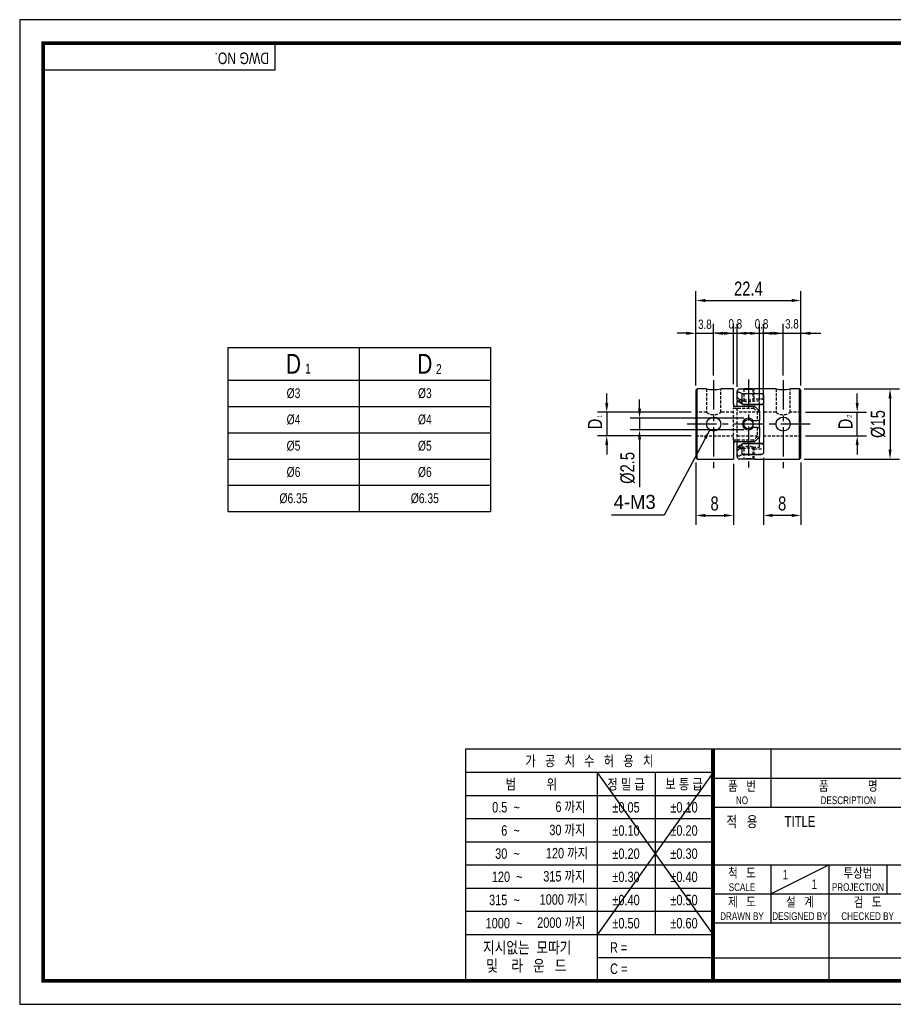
# Model space of a CAD drawing. Header units: millimetres. Extents: x 0 to 297, y 0 to 210.
# Tile 1 of 2: x 0 to 186, y 0 to 210. Entities that reach past the tile are written whole.
import ezdxf
from ezdxf.enums import TextEntityAlignment as Align

# ---------------------------------------------------------------- set-up
doc = ezdxf.new("R2010")
doc.units = ezdxf.units.MM
doc.header["$LTSCALE"] = 5
for name, pattern in [('CENTER', [2, 1.25, -0.25, 0.25, -0.25]), ('CENTER2', [1.125, 0.75, -0.125, 0.125, -0.125]), ('DASHED', [0.75, 0.5, -0.25]), ('HIDDEN', [0.375, 0.25, -0.125]), ('HIDDEN2', [0.1875, 0.125, -0.0625]), ('PHANTOM2', [1.25, 0.625, -0.125, 0.125, -0.125, 0.125, -0.125])]:
    doc.linetypes.add(name, pattern=pattern)
doc.layers.get('0').update_dxf_attribs({"linetype": 'CONTINUOUS'})
doc.layers.get('Defpoints').update_dxf_attribs({"linetype": 'CONTINUOUS'})
for name, color, linetype in [('BM', 2, 'CONTINUOUS'), ('C', 1, 'CENTER2'), ('CT', 1, 'CENTER'), ('D', 7, 'CONTINUOUS'), ('DIM', 7, 'CONTINUOUS'), ('H', 3, 'HIDDEN'), ('HD', 4, 'DASHED'), ('P', 4, 'PHANTOM2')]:
    doc.layers.add(name, color=color, linetype=linetype)
doc.styles.get("Standard").update_dxf_attribs({"font": 'Gulim.ttf', "width": 0.8, "height": 3})
doc.dimstyles.new('LIM', dxfattribs={"dimtxt": 2, "dimasz": 2, "dimexe": 2, "dimexo": 1, "dimgap": 1, "dimtad": 1, "dimdec": 3, "dimzin": 9, "dimdsep": 46, "dimtxsty": 'Standard', "dimcen": 3, "dimclrd": 1, "dimclre": 1, "dimadec": 0, "dimazin": 0, "dimtfac": 1, "dimtdec": 3, "dimtmove": 0, "dimatfit": 3, "dimfxl": 0, "dimtolj": 1, "dimtzin": 0, "dimarcsym": 0})

# ---------------------------------------------------------------- blocks, each defined once
blk = doc.blocks.new('*D207')
at = {"layer": 'Defpoints', "color": 0}
for p in [(144.15, 126.26), (125.15, 121.26), (144.15, 121.26)]:
    blk.add_point(p, dxfattribs=at)
at = {"layer": 'DIM', "color": 1, "lineweight": -2}
for p, q in [((125.15, 128.26), (125.15, 130.26)), ((143.15, 126.26), (123.15, 126.26)), ((125.15, 126.26), (125.15, 121.26)), ((143.15, 121.26), (123.15, 121.26)), ((125.15, 119.26), (125.15, 117.26))]:
    blk.add_line(p, q, dxfattribs=at)
at = {"layer": 'DIM', "color": 1}
for points in [[(124.82, 128.26), (125.48, 128.26), (125.15, 126.26)], [(124.82, 119.26), (125.48, 119.26), (125.15, 121.26)]]:
    blk.add_solid(points, dxfattribs=at)
at = {"layer": 'DIM', "color": 0, "insert": (122.65, 123.76), "char_height": 3, "attachment_point": 5, "rotation": 90}
blk.add_mtext('\\A1;D', dxfattribs=at)
blk = doc.blocks.new('*D208')
at = {"layer": 'Defpoints', "color": 0}
for p in [(155.35, 125.01), (132.15, 122.51), (155.35, 122.51)]:
    blk.add_point(p, dxfattribs=at)
at = {"layer": 'DIM', "color": 1, "lineweight": -2}
for p, q in [((132.15, 127.01), (132.15, 129.01)), ((154.35, 125.01), (130.15, 125.01)), ((132.15, 125.01), (132.15, 122.51)), ((154.35, 122.51), (130.15, 122.51)), ((132.15, 120.51), (132.15, 110.29))]:
    blk.add_line(p, q, dxfattribs=at)
at = {"layer": 'DIM', "color": 1}
for points in [[(131.82, 127.01), (132.48, 127.01), (132.15, 125.01)], [(131.82, 120.51), (132.48, 120.51), (132.15, 122.51)]]:
    blk.add_solid(points, dxfattribs=at)
at = {"layer": 'DIM', "color": 0, "insert": (129.61, 114.4), "char_height": 3, "attachment_point": 5, "rotation": 90}
blk.add_mtext('\\A1;%%c2.5', dxfattribs=at)
blk = doc.blocks.new('*D209')
at = {"layer": 'Defpoints', "color": 0}
for p in [(158.55, 117.58), (166.55, 116.56), (158.55, 104.26)]:
    blk.add_point(p, dxfattribs=at)
at = {"layer": 'DIM', "color": 1, "lineweight": -2}
for p, q in [((158.55, 116.58), (158.55, 102.26)), ((166.55, 115.56), (166.55, 102.26)), ((164.55, 104.26), (160.55, 104.26))]:
    blk.add_line(p, q, dxfattribs=at)
at = {"layer": 'DIM', "color": 1}
for points in [[(160.55, 104.6), (160.55, 103.93), (158.55, 104.26)], [(164.55, 104.6), (164.55, 103.93), (166.55, 104.26)]]:
    blk.add_solid(points, dxfattribs=at)
at = {"layer": 'DIM', "color": 0, "insert": (162.55, 106.8), "char_height": 3, "attachment_point": 5}
blk.add_mtext('\\A1;8', dxfattribs=at)
blk = doc.blocks.new('*D210')
at = {"layer": 'Defpoints', "color": 0}
for p in [(144.15, 116.56), (152.15, 116.26), (152.15, 104.26)]:
    blk.add_point(p, dxfattribs=at)
at = {"layer": 'DIM', "color": 1, "lineweight": -2}
for p, q in [((144.15, 115.56), (144.15, 102.26)), ((152.15, 115.26), (152.15, 102.26)), ((146.15, 104.26), (150.15, 104.26))]:
    blk.add_line(p, q, dxfattribs=at)
at = {"layer": 'DIM', "color": 1}
for points in [[(146.15, 104.6), (146.15, 103.93), (144.15, 104.26)], [(150.15, 104.6), (150.15, 103.93), (152.15, 104.26)]]:
    blk.add_solid(points, dxfattribs=at)
at = {"layer": 'DIM', "color": 0, "insert": (148.15, 106.8), "char_height": 3, "attachment_point": 5}
blk.add_mtext('\\A1;8', dxfattribs=at)
blk = doc.blocks.new('*D211')
at = {"layer": 'Defpoints', "color": 0}
for p in [(166.55, 150.11), (144.15, 130.96), (166.55, 130.96)]:
    blk.add_point(p, dxfattribs=at)
at = {"layer": 'DIM', "color": 1, "lineweight": -2}
for p, q in [((144.15, 131.96), (144.15, 152.11)), ((166.55, 131.96), (166.55, 152.11)), ((146.15, 150.11), (164.55, 150.11))]:
    blk.add_line(p, q, dxfattribs=at)
at = {"layer": 'DIM', "color": 1}
for points in [[(146.15, 150.44), (146.15, 149.78), (144.15, 150.11)], [(164.55, 150.44), (164.55, 149.78), (166.55, 150.11)]]:
    blk.add_solid(points, dxfattribs=at)
at = {"layer": 'DIM', "color": 0, "insert": (155.35, 152.65), "char_height": 3, "attachment_point": 5}
blk.add_mtext('\\A1;22.4', dxfattribs=at)
blk = doc.blocks.new('*D212')
at = {"layer": 'Defpoints', "color": 0}
for p in [(166.25, 131.26), (166.25, 116.26), (185.55, 116.26)]:
    blk.add_point(p, dxfattribs=at)
at = {"layer": 'DIM', "color": 1, "lineweight": -2}
for p, q in [((167.25, 131.26), (187.55, 131.26)), ((185.55, 129.26), (185.55, 118.26)), ((167.25, 116.26), (187.55, 116.26))]:
    blk.add_line(p, q, dxfattribs=at)
at = {"layer": 'DIM', "color": 1}
for points in [[(185.22, 129.26), (185.88, 129.26), (185.55, 131.26)], [(185.22, 118.26), (185.88, 118.26), (185.55, 116.26)]]:
    blk.add_solid(points, dxfattribs=at)
at = {"layer": 'DIM', "color": 0, "insert": (183.01, 123.76), "char_height": 3, "attachment_point": 5, "rotation": 90}
blk.add_mtext('\\A1;%%c15', dxfattribs=at)
blk = doc.blocks.new('*D213')
at = {"layer": 'Defpoints', "color": 0}
for p in [(166.55, 126.26), (178.55, 126.26), (166.55, 121.26)]:
    blk.add_point(p, dxfattribs=at)
at = {"layer": 'DIM', "color": 1, "lineweight": -2}
for p, q in [((178.55, 128.26), (178.55, 130.26)), ((167.55, 126.26), (180.55, 126.26)), ((178.55, 121.26), (178.55, 126.26)), ((167.55, 121.26), (180.55, 121.26)), ((178.55, 119.26), (178.55, 117.26))]:
    blk.add_line(p, q, dxfattribs=at)
at = {"layer": 'DIM', "color": 1}
for points in [[(178.22, 128.26), (178.88, 128.26), (178.55, 126.26)], [(178.22, 119.26), (178.88, 119.26), (178.55, 121.26)]]:
    blk.add_solid(points, dxfattribs=at)
at = {"layer": 'DIM', "color": 0, "insert": (176.05, 123.76), "char_height": 3, "attachment_point": 5, "rotation": 90}
blk.add_mtext('\\A1;D', dxfattribs=at)

msp = doc.modelspace()

# ---------------------------------------------------------------- linework, layer by layer
for p, q in [((54.437, 199.2323), (54.437, 205)), ((54.437, 199.2323), (5, 199.2323)), ((44.3732, 140.1019), (44.3732, 105.1019)), ((44.3732, 140.1019), (100.3732, 140.1019)), ((100.3732, 140.1019), (100.3732, 105.1019)), ((44.3732, 105.1019), (100.3732, 105.1019)), ((95.0758, 54.437), (95.0758, 5)), ((147.8086, 54.437), (95.0758, 54.437)), ((292, 54.437), (147.8086, 54.437)), ((147.8086, 54.437), (147.8086, 5)), ((160.1679, 54.437), (160.1679, 42.0778)), ((147.8086, 49.4295), (95.0758, 49.4295)), ((147.8086, 49.4295), (123.0901, 14.8235)), ((123.0901, 49.4295), (147.8086, 14.8235)), ((123.0901, 49.4295), (123.0901, 5)), ((135.4493, 49.4295), (135.4493, 14.8235)), ((147.8086, 48.2574), (292, 48.2574)), ((147.8086, 44.4858), (95.0758, 44.4858)), ((147.8086, 42.0778), (292, 42.0778)), ((147.8086, 39.5421), (95.0758, 39.5421)), ((147.8086, 34.5984), (95.0758, 34.5984)), ((147.8086, 29.6547), (95.0758, 29.6547)), ((147.8086, 29.7185), (292, 29.7185)), ((160.1679, 23.5389), (172.5271, 29.7185)), ((160.1679, 29.7185), (160.1679, 17.3593)), ((172.5271, 29.7185), (172.5271, 5)), ((184.8864, 29.7185), (184.8864, 23.5389)), ((147.8086, 24.711), (95.0758, 24.711)), ((147.8086, 23.5389), (221.9642, 23.5389)), ((147.8086, 19.7673), (95.0758, 19.7673)), ((147.8086, 17.3593), (292, 17.3593)), ((147.8086, 14.8235), (95.0758, 14.8235)), ((147.8086, 9.8798), (123.0901, 9.8798)), ((147.8086, 9.8798), (221.9642, 9.8798))]:
    msp.add_line(p, q)
at = {"color": 4}
for p, q in [((72.3732, 140.1019), (72.3732, 105.1019)), ((44.3732, 133.1019), (100.3732, 133.1019))]:
    msp.add_line(p, q, dxfattribs=at)
at = {"color": 1}
for p, q in [((44.3732, 127.5019), (100.3732, 127.5019)), ((44.3732, 121.9019), (100.3732, 121.9019)), ((44.3732, 116.3019), (100.3732, 116.3019)), ((44.3732, 110.7019), (100.3732, 110.7019))]:
    msp.add_line(p, q, dxfattribs=at)
msp.add_lwpolyline([(297, 210), (0, 210), (0, 0), (297, 0)], close=True)
msp.add_lwpolyline([(292, 205, 0.8, 0.8, 0), (5, 205, 0.8, 0.8, 0), (5, 5, 0.8, 0.8, 0), (292, 5, 0.8, 0.8, 0)], format="xyseb", close=True)
at = {"const_width": 0.824}
msp.add_lwpolyline([(147.8086, 5), (147.8086, 54.437)], dxfattribs=at)
at = {"layer": 'BM', "linetype": 'Continuous'}
for p, q in [((144.4484, 131.2617), (144.1484, 130.9617)), ((144.1484, 130.9617), (144.1484, 116.5617)), ((144.4484, 116.2617), (144.4484, 131.2617)), ((146.4534, 131.2617), (144.4484, 131.2617)), ((152.1484, 131.2617), (149.4461, 131.2617)), ((152.1484, 128.0117), (152.1484, 131.2617)), ((152.9484, 130.1989), (152.9484, 130.7215)), ((154.3484, 131.2242), (153.4484, 131.2242)), ((153.9484, 130.2569), (158.0484, 130.2569)), ((153.9484, 130.2569), (153.9484, 128.1314)), ((156.3484, 131.2617), (154.3484, 131.2617)), ((154.3484, 131.2617), (154.3484, 131.2242)), ((156.3484, 131.2244), (156.3484, 131.2617)), ((161.2506, 131.2617), (156.5942, 131.2617)), ((166.2484, 131.2617), (164.2433, 131.2617)), ((166.2484, 116.2617), (166.2484, 131.2617)), ((166.5484, 130.9617), (166.2484, 131.2617)), ((166.5484, 116.5617), (166.5484, 130.9617)), ((152.9484, 128.8721), (152.9484, 130.1989)), ((152.9484, 128.8721), (153.0289, 128.7354)), ((153.1102, 128.6617), (152.9484, 128.6617)), ((152.9484, 127.5117), (152.9484, 128.6617)), ((153.4484, 128.3552), (153.0289, 128.7354)), ((153.1102, 128.6617), (153.0289, 128.7354)), ((153.9484, 128.1314), (154.1116, 127.9822)), ((158.5484, 129.9414), (158.5484, 117.5821)), ((156.7484, 127.5117), (152.6484, 127.5117)), ((154.1116, 127.9822), (158.0484, 127.9822)), ((154.2523, 127.8236), (154.1116, 127.9822)), ((158.5484, 127.8236), (154.2523, 127.8236)), ((157.2484, 127.0117), (156.7484, 127.5117)), ((157.2484, 127.0117), (157.7484, 126.5117)), ((157.7484, 126.5141), (157.7484, 127.8282)), ((157.7484, 126.5117), (157.7484, 124.5117)), ((156.3484, 124.5117), (157.2484, 124.5117)), ((157.7484, 124.5117), (157.2484, 124.5117)), ((157.7484, 123.0117), (157.7484, 124.5117)), ((157.2484, 123.0117), (156.3484, 123.0117)), ((157.2484, 123.0117), (157.7484, 123.0117)), ((157.7484, 123.0117), (157.7484, 121.0117)), ((152.6484, 120.0117), (156.7484, 120.0117)), ((152.9484, 118.8617), (152.9484, 120.0105)), ((156.7484, 120.0117), (157.2484, 120.5117)), ((157.7484, 121.0117), (157.2484, 120.5117)), ((157.7484, 119.6974), (157.7484, 121.0117)), ((152.1484, 119.5117), (152.1484, 116.2617)), ((152.9484, 118.8617), (153.1102, 118.8617)), ((153.0289, 118.7881), (152.9484, 118.6514)), ((152.9484, 117.3246), (152.9484, 118.6514)), ((153.4483, 119.1683), (153.0289, 118.7881)), ((153.1102, 118.8617), (153.0289, 118.7881)), ((154.1116, 119.5413), (153.9484, 119.3921)), ((153.9484, 119.3921), (153.9484, 117.2666)), ((154.2523, 119.6999), (154.1116, 119.5413)), ((158.0484, 119.5413), (154.1116, 119.5413)), ((154.2523, 119.6999), (158.5484, 119.6999)), ((144.1484, 116.5617), (144.4484, 116.2617)), ((144.4484, 116.2617), (152.1484, 116.2617)), ((152.9484, 116.802), (152.9484, 117.3246)), ((154.3484, 116.2993), (153.4484, 116.2993)), ((153.9484, 117.2666), (158.0484, 117.2666)), ((154.3484, 116.2993), (154.3484, 116.2617)), ((156.3484, 116.2617), (154.3484, 116.2617)), ((156.3484, 116.2617), (156.3484, 116.2992)), ((156.5973, 116.2617), (166.2484, 116.2617)), ((166.2484, 116.2617), (166.5484, 116.5617))]:
    msp.add_line(p, q, dxfattribs=at)
at = {"layer": 'BM', "linetype": 'HIDDEN2'}
for p, q in [((153.4483, 128.3552), (153.1102, 128.6617)), ((154.2523, 127.8236), (154.1116, 127.9822)), ((153.4484, 119.1683), (153.1102, 118.8617)), ((158.0484, 117.2666), (153.9484, 117.2666))]:
    msp.add_line(p, q, dxfattribs=at)
at = {"layer": 'BM', "linetype": 'Continuous'}
for centre, radius in [((147.9484, 123.7617), 1.5), ((155.3484, 123.7617), 1), ((162.7484, 123.7617), 1.5)]:
    msp.add_circle(centre, radius, dxfattribs=at)
at = {"layer": 'BM', "linetype": 'HIDDEN2'}
msp.add_circle((155.3484, 123.7617), 1, dxfattribs=at)
at = {"layer": 'BM', "linetype": 'Continuous'}
for centre, radius, start, end in [((147.9483, 138.6057), 7.4956, 258.457502, 281.541692), ((153.4497, 130.7228), 0.5013, 90.153021, 180.155579), ((150.1984, 123.7617), 7.5, 60, 64.320711), ((155.3497, 138.6438), 7.4869, 262.313525, 279.599418), ((162.7484, 138.6057), 7.4956, 258.455909, 281.542498), ((150.4211, 123.7639), 5.614, 51.075769, 62.320898), ((150.7512, 123.4017), 5.6401, 51.628486, 61.431258), ((152.6484, 128.0117), 0.5, 180, 270), ((155.3484, 123.7617), 1.25, 36.869898, 323.130102), ((152.6484, 119.5117), 0.5, 90, 180), ((150.4211, 123.7598), 5.6142, 297.679087, 308.923811), ((150.7515, 124.1212), 5.6395, 298.568337, 308.37221), ((153.4496, 116.8006), 0.5012, 179.830411, 269.860988), ((150.1984, 123.7617), 7.5, 295.679289, 300), ((155.3497, 108.8799), 7.4867, 80.399226, 97.686324)]:
    msp.add_arc(centre, radius, start, end, dxfattribs=at)
for centre, major_axis, start_param, end_param in [((158.0484, 128.2153), (0.5, 0), 4.71238898, 6.28318531), ((158.0484, 119.3082), (-0.5, 0), 3.14159265, 4.71238898)]:
    msp.add_ellipse(centre, major_axis=major_axis, ratio=0.46618198, start_param=start_param, end_param=end_param, dxfattribs=at)
for points, knots in [([(153.4484, 130.521), (153.392, 130.5481), (153.3324, 130.5653), (153.2729, 130.5677), (153.2304, 130.5694), (153.1872, 130.5636), (153.1463, 130.5475), (153.1144, 130.535), (153.0831, 130.5158), (153.0556, 130.4896), (153.033, 130.468), (153.0124, 130.441), (152.996, 130.4101), (152.9795, 130.3791), (152.9669, 130.3434), (152.9591, 130.3063), (152.9518, 130.2717), (152.9484, 130.2351), (152.9484, 130.1989)], [0, 0, 0, 0, 0.27709011, 0.27709011, 0.27709011, 0.4741987, 0.4741987, 0.4741987, 0.62819723, 0.62819723, 0.62819723, 0.75480273, 0.75480273, 0.75480273, 0.88191643, 0.88191643, 0.88191643, 1, 1, 1, 1]), ([(158.0484, 130.2569), (158.0986, 130.2569), (158.1496, 130.2524), (158.1969, 130.2439), (158.2441, 130.2353), (158.289, 130.2225), (158.3284, 130.2067), (158.3697, 130.19), (158.4061, 130.1697), (158.4361, 130.147), (158.4698, 130.1215), (158.4961, 130.0925), (158.5144, 130.062), (158.5372, 130.0242), (158.5484, 129.9829), (158.5484, 129.9414)], [0, 0, 0, 0, 0.17618996, 0.17618996, 0.17618996, 0.35180854, 0.35180854, 0.35180854, 0.53553499, 0.53553499, 0.53553499, 0.74254555, 0.74254555, 0.74254555, 1, 1, 1, 1]), ([(152.9484, 117.3246), (152.9484, 117.2856), (152.9523, 117.2461), (152.9609, 117.209), (152.9695, 117.1718), (152.983, 117.1362), (153.0002, 117.1056), (153.0165, 117.0769), (153.0364, 117.0517), (153.0582, 117.0315), (153.0867, 117.005), (153.119, 116.9859), (153.152, 116.9738), (153.1978, 116.957), (153.2462, 116.9526), (153.2933, 116.9572), (153.3459, 116.9623), (153.3984, 116.9785), (153.4484, 117.0025)], [0, 0, 0, 0, 0.12759278, 0.12759278, 0.12759278, 0.25608005, 0.25608005, 0.25608005, 0.37659064, 0.37659064, 0.37659064, 0.53501269, 0.53501269, 0.53501269, 0.75489385, 0.75489385, 0.75489385, 1, 1, 1, 1]), ([(158.5484, 117.5821), (158.5484, 117.5341), (158.5334, 117.4865), (158.5029, 117.4439), (158.4795, 117.4113), (158.4463, 117.3808), (158.4046, 117.355), (158.3625, 117.329), (158.3103, 117.307), (158.2523, 117.2919), (158.2024, 117.2788), (158.1465, 117.2703), (158.0905, 117.2676), (158.0765, 117.2669), (158.0624, 117.2666), (158.0484, 117.2666)], [0, 0, 0, 0, 0.29796477, 0.29796477, 0.29796477, 0.52507341, 0.52507341, 0.52507341, 0.75430679, 0.75430679, 0.75430679, 0.95153972, 0.95153972, 0.95153972, 1, 1, 1, 1])]:
    msp.add_open_spline(points, degree=3, knots=knots, dxfattribs=at)
at = {"layer": 'C'}
msp.add_line((147.8086, 49.4295), (147.8086, 49.3961), dxfattribs=at)
at = {"layer": 'CT'}
for p, q in [((147.9483, 133.1101), (147.9483, 114.2617)), ((155.3484, 133.2617), (155.3484, 114.2617)), ((162.7483, 133.1101), (162.7483, 114.2617)), ((168.5484, 123.7617), (142.1484, 123.7617))]:
    msp.add_line(p, q, dxfattribs=at)
at = {"layer": 'DIM', "color": 1}
for p, q in [((144.1484, 131.9617), (144.1484, 145.1101)), ((147.9483, 134.1101), (147.9483, 145.1101)), ((152.1484, 132.2617), (152.1484, 145.1101)), ((152.9484, 131.7215), (152.9484, 145.1101)), ((157.7484, 128.8236), (157.7484, 145.1101)), ((158.5484, 128.8236), (158.5484, 145.1101)), ((162.7483, 134.1101), (162.7483, 145.1101)), ((166.5484, 131.9617), (166.5484, 145.1101)), ((142.1484, 143.1101), (140.1484, 143.1101)), ((144.1484, 143.1101), (147.9483, 143.1101)), ((150.1484, 143.1101), (148.1484, 143.1101)), ((149.9483, 143.1101), (158.1387, 143.1101)), ((152.1484, 143.1101), (152.9484, 143.1101)), ((155.7484, 143.1101), (153.7484, 143.1101)), ((154.9484, 143.1101), (163.1388, 143.1101)), ((157.7484, 143.1101), (158.5484, 143.1101)), ((160.7483, 143.1101), (158.7483, 143.1101)), ((160.5484, 143.1101), (168.7388, 143.1101)), ((162.7483, 143.1101), (166.5484, 143.1101)), ((168.5484, 143.1101), (170.7759, 143.1101))]:
    msp.add_line(p, q, dxfattribs=at)
for points in [[(142.1484, 143.4435), (142.1484, 142.7768), (144.1484, 143.1101)], [(149.9483, 143.4435), (149.9483, 142.7768), (147.9483, 143.1101)], [(150.1484, 143.4435), (150.1484, 142.7768), (152.1484, 143.1101)], [(154.9484, 143.4435), (154.9484, 142.7768), (152.9484, 143.1101)], [(155.7484, 143.4435), (155.7484, 142.7768), (157.7484, 143.1101)], [(160.5484, 143.4435), (160.5484, 142.7768), (158.5484, 143.1101)], [(160.7483, 143.4435), (160.7483, 142.7768), (162.7483, 143.1101)], [(168.5484, 143.4435), (168.5484, 142.7768), (166.5484, 143.1101)]]:
    msp.add_solid(points, dxfattribs=at)
at = {"layer": 'H'}
msp.add_line((147.8086, 49.3128), (147.8086, 49.2711), dxfattribs=at)
at = {"layer": 'HD', "linetype": 'HIDDEN2'}
for p, q in [((146.4484, 131.2617), (146.4484, 126.2611)), ((149.4484, 126.2605), (149.4484, 131.2617)), ((154.3484, 131.2242), (154.3484, 129.0117)), ((156.3484, 128.6614), (156.3484, 131.2244)), ((156.5984, 129.0644), (156.5984, 131.2617)), ((161.2484, 131.2617), (161.2484, 126.2605)), ((164.2484, 126.2611), (164.2484, 131.2617)), ((154.3517, 128.6617), (153.1102, 128.6617)), ((153.4484, 129.0117), (154.3484, 129.0117)), ((153.4484, 128.3552), (153.4484, 129.0117)), ((154.3484, 129.0117), (154.3484, 128.6611)), ((157.7484, 128.6617), (156.3468, 128.6617)), ((158.5484, 129.0651), (156.5956, 129.0651)), ((157.7484, 127.8282), (157.7484, 128.6617)), ((146.4494, 126.2617), (144.1484, 126.2617)), ((152.1484, 126.2617), (149.4462, 126.2617)), ((152.1484, 128.0117), (152.1484, 127.1715)), ((152.1484, 127.1715), (156.4444, 127.1715)), ((152.1484, 120.352), (152.1484, 127.1715)), ((152.9484, 120.0105), (152.9484, 127.5117)), ((157.7484, 126.2617), (152.9484, 126.2617)), ((156.4444, 127.1715), (156.5851, 127.5117)), ((156.4444, 127.1715), (156.5851, 127.5117)), ((156.4444, 127.1715), (157.2483, 126.4123)), ((157.2484, 126.4123), (157.6678, 126.5923)), ((157.2484, 126.4123), (157.6678, 126.5923)), ((157.2484, 126.4123), (157.2484, 124.5117)), ((161.2505, 126.2617), (158.5484, 126.2617)), ((166.5484, 126.2617), (164.2473, 126.2617)), ((157.2484, 123.0117), (157.2484, 121.1112)), ((144.1484, 121.2617), (152.1484, 121.2617)), ((156.4444, 120.352), (152.1484, 120.352)), ((152.1484, 120.352), (152.1484, 119.5117)), ((152.9484, 121.2617), (157.7484, 121.2617)), ((157.2484, 121.1112), (156.4444, 120.352)), ((156.4444, 120.352), (156.5851, 120.0117)), ((156.4444, 120.352), (156.5851, 120.0117)), ((157.2484, 121.1112), (157.6678, 120.9312)), ((157.2484, 121.1112), (157.6678, 120.9312)), ((158.5484, 121.2617), (166.5484, 121.2617)), ((153.1102, 118.8617), (154.3499, 118.8617)), ((153.4484, 118.5117), (153.4484, 119.1683)), ((154.3484, 118.5117), (153.4484, 118.5117)), ((153.4484, 118.5117), (154.3484, 118.5117)), ((154.3484, 118.8621), (154.3484, 118.5117)), ((154.3484, 118.5117), (154.3484, 116.2993)), ((156.345, 118.8617), (157.7484, 118.8617)), ((156.3484, 116.2992), (156.3484, 118.8624)), ((156.5941, 118.4584), (158.5484, 118.4584)), ((156.5984, 116.2617), (156.5984, 118.4595)), ((157.7484, 118.8617), (157.7484, 119.6974))]:
    msp.add_line(p, q, dxfattribs=at)
for centre, radius, start, end in [((-447.273, -465.6944), 845.3056, 44.7116997, 44.7598507), ((155.3511, 134.2004), 5.2847, 259.062271, 283.651489), ((155.3483, 133.4556), 4.897, 258.21831, 281.783295), ((147.9462, 128.2155), 2.4631, 232.484327, 307.515782), ((162.7484, 128.2155), 2.4631, 232.484327, 307.515782), ((-447.2731, 713.218), 845.3058, 315.2401493, 315.2883003), ((155.3484, 114.0679), 4.897, 78.21831, 101.783295), ((155.3511, 113.3228), 5.2849, 76.350503, 100.937447)]:
    msp.add_arc(centre, radius, start, end, dxfattribs=at)
at = {"layer": 'P'}
msp.add_line((147.8086, 49.221), (147.8086, 49.1627), dxfattribs=at)

# ---------------------------------------------------------------- texts
for s, insert, char_height, width, attachment_point in [('D', (58.3732, 136.6019), 4.2, 28, 5), ('D', (86.3732, 136.6019), 4.2, 28, 5), ('1', (60.869, 136.6268), 2.1, 6.3, 1), ('2', (88.7394, 136.5464), 2.1, 3.36, 1), ('%%c3', (58.3732, 130.3019), 2.1, 28, 5), ('%%c3', (86.3732, 130.3019), 2.1, 28, 5), ('%%c4', (58.3732, 124.7019), 2.1, 28, 5), ('%%c4', (86.3732, 124.7019), 2.1, 28, 5), ('%%c5', (58.3732, 119.1019), 2.1, 28, 5), ('%%c5', (86.3732, 119.1019), 2.1, 28, 5), ('%%c6', (58.3732, 113.5019), 2.1, 28, 5), ('%%c6', (86.3732, 113.5019), 2.1, 28, 5), ('%%c6.35', (58.3732, 107.9019), 2.1, 28, 5), ('%%c6.35', (86.3732, 107.9019), 2.1, 28, 5)]:
    msp.add_mtext(s, dxfattribs=dict(insert=insert, char_height=char_height, width=width, attachment_point=attachment_point))
at = {"layer": 'D', "width": 0.8}
msp.add_text('DWG NO.', height=2.47185, rotation=180, dxfattribs=at).set_placement((53.1681, 203.0007))
for s, height, p in [('가   공   치   수   허   용   치', 2.224667, (121.4422, 51.9333)), ('범          위', 2.224667, (109.0829, 46.9576)), ('정 밀 급', 2.22467, (129.2697, 46.9576)), ('보 통 급', 2.22467, (141.629, 46.9576)), ('품   번', 2.05988, (153.9882, 46.6095)), ('품              명', 2.059877, (176.6469, 46.6095)), ('NO', 1.6479, (153.9882, 43.5197)), ('DESCRIPTION', 1.647902, (176.6469, 43.5197)), ('%%p0.05', 2.22467, (129.2697, 42.0139)), ('%%p0.10', 2.22467, (141.629, 42.0139)), ('적   용', 2.30706, (153.9882, 38.988)), ('TITLE', 2.30706, (166.3475, 38.988)), ('%%p0.10', 2.22467, (129.2697, 37.0702)), ('%%p0.20', 2.22467, (141.629, 37.0702)), ('%%p0.20', 2.22467, (129.2697, 32.1265)), ('%%p0.30', 2.22467, (141.629, 32.1265)), ('척   도', 2.05988, (153.9882, 28.0706)), ('투상법', 2.05988, (178.7068, 28.0706)), ('%%p0.30', 2.22467, (129.2697, 27.1828)), ('%%p0.40', 2.22467, (141.629, 27.1828)), ('1', 2.0599, (163.2577, 27.6586)), ('SCALE', 1.6479, (153.9882, 24.9808)), ('1', 2.0599, (169.4373, 25.5988)), ('PROJECTION', 1.6479, (178.7068, 24.9808)), ('%%p0.40', 2.22467, (129.2697, 22.2391)), ('%%p0.50', 2.22467, (141.629, 22.2391)), ('제   도', 2.05988, (153.9882, 21.891)), ('설   계', 2.05988, (166.3475, 21.891)), ('검   도', 2.05988, (180.7666, 21.891)), ('%%p0.50', 2.22467, (129.2697, 17.2954)), ('%%p0.60', 2.22467, (141.629, 17.2954))]:
    msp.add_text(s, height=height, dxfattribs=at).set_placement(p, align=Align.MIDDLE)
for s, height, p in [('DRAWN BY', 1.6479, (153.9882, 17.9772)), ('DESIGNED BY', 1.647902, (166.3475, 17.9772)), ('CHECKED BY', 1.6479, (180.7666, 17.9772))]:
    msp.add_text(s, height=height, dxfattribs=at).set_placement(p, align=Align.CENTER)
at = {"layer": 'D', "linetype": 'ByBlock', "width": 0.8}
for s, height, p in [('지시없는  모따기', 2.47185, (98.783, 10.8675)), ('및    라   운   드', 2.471852, (99.4623, 6.9968))]:
    msp.add_text(s, height=height, dxfattribs=at).set_placement(p)
at = {"layer": 'D', "width": 0.8}
for s, p in [('R = ', (125.8389, 10.9999)), ('C = ', (125.878, 6.4776))]:
    msp.add_text(s, height=2.22467, dxfattribs=at).set_placement(p)
at = {"layer": 'D', "char_height": 2.22467, "attachment_point": 6}
for s, insert, width in [('0.5  ~', (106.6111, 42.0139), 8.231062), ('6 까지', (120.6182, 42.0139), 9.803532), ('6  ~', (106.6111, 37.0702), 8.231022), ('30 까지', (120.6182, 37.0702), 9.803491), ('120 까지', (121.1758, 32.1265), 12.652424), ('30  ~', (106.6111, 32.1265), 8.231022), ('120  ~', (107.1976, 27.1828), 8.937991), ('315 까지', (120.6182, 27.1828), 12.097781), ('315  ~', (106.6111, 22.2391), 9.885083), ('1000 까지', (121.1426, 22.2391), 13.382285), ('2000 까지', (120.6182, 17.2954), 12.974319), ('1000  ~', (107.1704, 17.2954), 14.528725)]:
    msp.add_mtext(s, dxfattribs=dict(at, insert=insert, width=width))
at = {"layer": 'DIM'}
msp.add_text('4-M3', height=3, dxfattribs=at).set_placement((126.6461, 105.655))
at = {"layer": 'DIM', "char_height": 2, "attachment_point": 5}
for s, insert in [('\\A1;3.8', (146.0792, 145.0205)), ('\\A1;0.8', (152.5584, 145.1101)), ('\\A1;0.8', (158.1584, 145.1101)), ('\\A1;3.8', (164.6344, 145.1101))]:
    msp.add_mtext(s, dxfattribs=dict(at, insert=insert))
at = {"layer": 'DIM', "char_height": 1, "attachment_point": 1, "rotation": 90}
for s, insert, width in [('1', (123.1694, 125.0681), 5.3), ('2', (176.3878, 125.0743), 7.1)]:
    msp.add_mtext(s, dxfattribs=dict(at, insert=insert, width=width))

# ---------------------------------------------------------------- dimensions: what is measured, and where the dimension line sits
at = {"layer": 'DIM'}
for base, p1, p2, picture, middle in [((166.5484, 150.1101), (144.1484, 130.9617), (166.5484, 130.9617), '*D211', (155.3484, 152.6501)), ((152.1484, 104.2617), (144.1484, 116.5617), (152.1484, 116.2617), '*D210', (148.1484, 106.7997)), ((158.5484, 104.2617), (166.5484, 116.5617), (158.5484, 117.5821), '*D209', (162.5484, 106.7997))]:
    dim = msp.add_linear_dim(base=base, p1=p1, p2=p2, dimstyle='LIM', dxfattribs=at)
    dim.commit()
    dim.dimension.update_dxf_attribs({"geometry": picture, "text_midpoint": middle})
for base, p1, p2, text, picture, middle in [((125.1484, 121.2617), (144.1484, 126.2617), (144.1484, 121.2617), 'D', '*D207', (122.6464, 123.7617)), ((185.5484, 116.2617), (166.2484, 131.2617), (166.2484, 116.2617), '%%c<>', '*D212', (183.0064, 123.7617)), ((178.5484, 126.2617), (166.5484, 121.2617), (166.5484, 126.2617), 'D', '*D213', (176.0464, 123.7617)), ((132.1484, 122.5117), (155.3484, 125.0117), (155.3484, 122.5117), '%%c2.5', '*D208', (129.6104, 114.3991))]:
    dim = msp.add_linear_dim(base=base, p1=p1, p2=p2, angle=90, text=text, dimstyle='LIM', dxfattribs=at)
    dim.commit()
    dim.dimension.update_dxf_attribs({"geometry": picture, "text_midpoint": middle})

# ---------------------------------------------------------------- leaders
msp.add_leader([(147.1192, 122.5117), (137.4242, 104.3499), (126.1502, 104.3499)], dimstyle='LIM', override={"dimgap": 1, "dimtad": 0}, dxfattribs=at)

doc.saveas('drawing.dxf')
